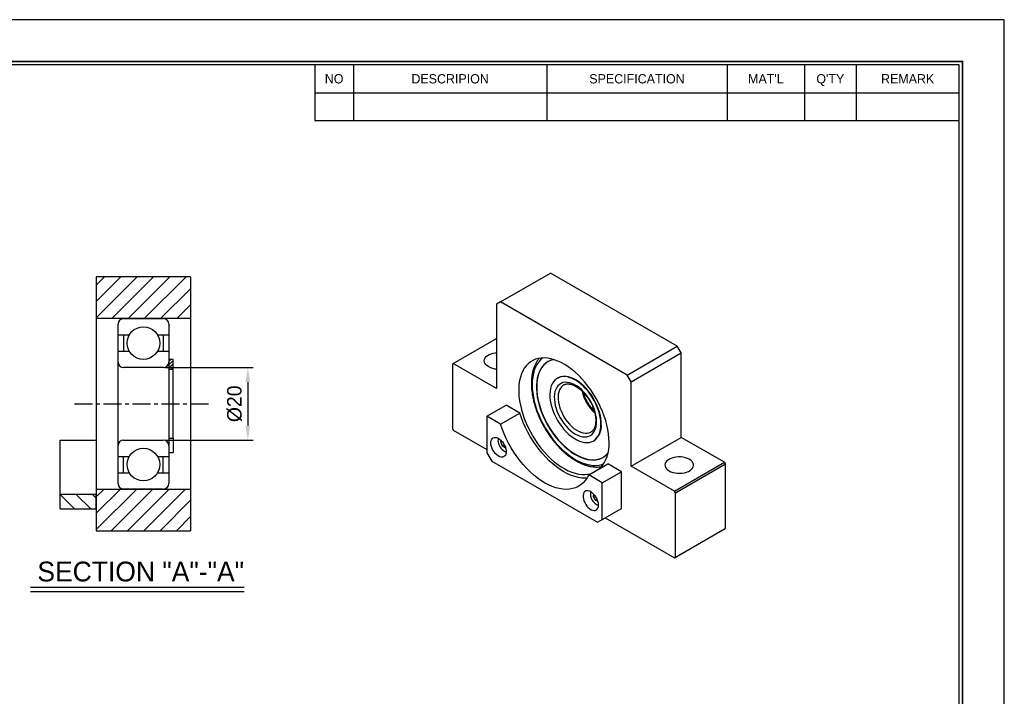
# Model space of a CAD drawing. Header units: millimetres. Extents: x 1532 to 2060, y 1208 to 1582.
# Tile 3 of 3: x 1788 to 2060, y 1395 to 1582. Entities that reach past the tile are written whole.
import ezdxf
from ezdxf.enums import TextEntityAlignment as Align

# ---------------------------------------------------------------- set-up
doc = ezdxf.new("R2010")
doc.units = ezdxf.units.MM
doc.linetypes.add('CENTER', pattern=[2, 1.25, -0.25, 0.25, -0.25])
for name, color, linetype in [('S1', 1, 'CENTER'), ('Z5', 7, 'Continuous'), ('Z7', 7, 'Continuous')]:
    doc.layers.add(name, color=color, linetype=linetype)
doc.dimstyles.new('S4', dxfattribs={"dimtxt": 4, "dimasz": 4, "dimexe": 1.5, "dimexo": 0.5, "dimgap": 1.5, "dimtad": 1, "dimdec": 3, "dimzin": 11, "dimdsep": 46, "dimtxsty": 'Standard', "dimcen": 0, "dimclrd": 5, "dimclre": 5, "dimclrt": 3, "dimadec": 0, "dimazin": 0, "dimtp": 3e-09, "dimtfac": 0.7, "dimtdec": 3, "dimtmove": 0, "dimatfit": 3, "dimfxl": 1.25, "dimtolj": 1, "dimtzin": 11, "dimarcsym": 0})

# ---------------------------------------------------------------- blocks, each defined once
blk = doc.blocks.new('란표제')
at = {"layer": 'Z7', "color": 0}
for p, q in [((297, 210), (0, 210)), ((297, 0), (297, 210))]:
    blk.add_line(p, q, dxfattribs=at)
at = {"layer": 'Z7'}
for p, q in [((190, 203), (190, 194.34)), ((196, 203), (196, 194.34)), ((226, 203), (226, 194.34)), ((254, 203), (254, 194.34)), ((266, 203), (266, 194.34)), ((274, 203), (274, 194.34)), ((190, 198.67), (290, 198.67)), ((190, 194.34), (290, 194.34))]:
    blk.add_line(p, q, dxfattribs=at)
at = {"layer": 'Z7', "const_width": 0.25}
blk.add_lwpolyline([(290.5, 6.5), (290.5, 203.5), (10, 203.5), (10, 6.5)], close=True, dxfattribs=at)
at = {"layer": 'Z7'}
blk.add_lwpolyline([(290, 7), (290, 203), (10.5, 203), (10.5, 7)], close=True, dxfattribs=at)
at = {"layer": 'Z5', "ltscale": 0.5}
for tag, p, height in [('TITLE', (237.17, 24.41), 2.5), ('도번', (251.18, 15.64), 2.5), ('SCALE', (253.78, 9.55), 1.2), ('DATE', (277.02, 9.51), 1.2)]:
    blk.add_attdef(tag, p, '', height=height, dxfattribs=at)
at = {"layer": 'Z7'}
for s, p in [('NO', (193, 200.83)), ('DESCRIPION', (211, 200.83)), ('SPECIFICATION', (240, 200.83)), ("MAT'L", (260, 200.83)), ("Q'TY", (270, 200.83)), ('REMARK', (282, 200.83))]:
    blk.add_text(s, height=1.444, dxfattribs=at).set_placement(p, align=Align.MIDDLE_CENTER)
for tag, p in [('필렛', (179.25, 10.9)), ('모따기', (179.25, 8.3))]:
    blk.add_attdef(tag, text='', height=1.15, dxfattribs=at).set_placement(p, align=Align.MIDDLE_LEFT)
blk = doc.blocks.new('*D53')
at = {"color": 5, "lineweight": -2, "ltscale": 4}
for p, q in [((1828.38, 1485.59), (1852.69, 1485.59)), ((1851.19, 1481.59), (1851.19, 1469.59)), ((1828.38, 1465.59), (1852.69, 1465.59))]:
    blk.add_line(p, q, dxfattribs=at)
at = {"color": 5}
for points in [[(1851.85, 1481.59), (1850.52, 1481.59), (1851.19, 1485.59)], [(1850.52, 1469.59), (1851.85, 1469.59), (1851.19, 1465.59)]]:
    blk.add_solid(points, dxfattribs=at)
at = {"layer": 'Defpoints', "color": 0}
for p in [(1827.88, 1485.59), (1827.88, 1465.59), (1851.19, 1465.59)]:
    blk.add_point(p, dxfattribs=at)
at = {"color": 3, "insert": (1847.54, 1475.59), "char_height": 4, "attachment_point": 5, "rotation": 90}
blk.add_mtext('\\A1;%%C20', dxfattribs=at)

msp = doc.modelspace()

# ---------------------------------------------------------------- hatches: boundary and pattern name
at = {"ltscale": 4, "transparency": 33554687}
h = msp.add_hatch(dxfattribs=at)
h.set_pattern_fill('ANSI31', color=5, style=0)
h.set_pattern_definition([(45, (24044.313, -14755.1447), (-2.24506403, 2.24506403), [])])
h.paths.add_polyline_path([(1816.8797, 1499.086), (1827.8797, 1499.086), (1835.3797, 1499.086), (1835.3797, 1510.586), (1809.3797, 1510.586), (1809.3797, 1499.086)])
h.paths.add_polyline_path([(1827.8797, 1452.086), (1816.8797, 1452.086), (1809.3797, 1452.086), (1809.3797, 1450.586), (1809.3797, 1446.586), (1809.3797, 1440.586), (1835.3797, 1440.586), (1835.3797, 1452.086)])
h = msp.add_hatch(dxfattribs=at)
h.set_pattern_fill('ANSI31', color=5, scale=0.2, angle=180, style=0)
h.set_pattern_definition([(45, (23533.8919, -14819.8766), (-0.449012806, 0.449012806), [])])
h.paths.add_polyline_path([(1829.3797, 1487.086), (1829.3797, 1487.786), (1830.5797, 1487.786), (1830.5797, 1485.086), (1829.3797, 1485.086)])
h = msp.add_hatch(dxfattribs=at)
h.set_pattern_fill('ANSI31', color=5, angle=90, style=0)
h.set_pattern_definition([(135, (24044.313, -14755.1447), (-2.24506403, -2.24506403), [])])
h.paths.add_polyline_path([(1809.3797, 1450.586), (1799.3797, 1450.586), (1799.3797, 1446.586), (1809.3797, 1446.586)])

# ---------------------------------------------------------------- linework, layer by layer
for p, q in [((1809.3797, 1510.586), (1809.3797, 1499.086)), ((1835.3797, 1510.586), (1809.3797, 1510.586)), ((1835.3797, 1510.586), (1835.3797, 1499.086)), ((1920.8651, 1503.6969), (1934.6537, 1511.6569)), ((1969.6555, 1491.4508), (1934.6537, 1511.6569)), ((1920.8651, 1503.6969), (1919.8044, 1503.0844)), ((1919.8044, 1503.0844), (1919.8044, 1479.813)), ((1955.8669, 1483.4908), (1920.8651, 1503.6969)), ((1835.3797, 1499.086), (1809.3797, 1499.086)), ((1809.3797, 1499.086), (1809.3797, 1452.086)), ((1815.3797, 1453.586), (1815.3797, 1497.586)), ((1816.8797, 1499.086), (1827.8797, 1499.086)), ((1829.3797, 1497.586), (1829.3797, 1453.586)), ((1835.3797, 1499.086), (1835.3797, 1452.086)), ((1815.3797, 1494.5858), (1818.4831, 1494.5858)), ((1816.8797, 1494.5858), (1816.8797, 1490.0862)), ((1826.2763, 1494.5858), (1829.3797, 1494.5858)), ((1827.8797, 1494.5858), (1827.8797, 1490.0862)), ((1907.872, 1486.7015), (1919.8044, 1493.5899)), ((1955.8669, 1483.4908), (1969.6555, 1491.4508)), ((1970.7161, 1489.6137), (1969.6555, 1491.4508)), ((1815.3797, 1490.0862), (1818.4831, 1490.0862)), ((1826.2763, 1490.0862), (1829.3797, 1490.0862)), ((1956.9275, 1481.6537), (1970.7161, 1489.6137)), ((1970.7161, 1466.3423), (1970.7161, 1489.6137)), ((1830.5797, 1487.786), (1829.3797, 1487.786)), ((1830.5797, 1485.086), (1830.5797, 1487.786)), ((1907.872, 1486.7015), (1907.6068, 1486.5483)), ((1907.6068, 1486.5483), (1907.6068, 1468.7886)), ((1919.8044, 1479.813), (1907.872, 1486.7015)), ((1827.8797, 1485.586), (1816.8797, 1485.586)), ((1830.5797, 1485.086), (1829.3797, 1485.086)), ((1830.5797, 1466.105), (1830.5797, 1485.086)), ((1956.9275, 1481.6537), (1955.8669, 1483.4908)), ((1936.6463, 1482.6847), (1936.5609, 1482.6354)), ((1938.3657, 1480.8191), (1938.3286, 1480.7981)), ((1956.9275, 1458.3823), (1956.9275, 1481.6537)), ((1917.1528, 1472.1587), (1922.4561, 1475.2202)), ((1926.2146, 1473.0505), (1922.4561, 1475.2202)), ((1917.1528, 1472.1587), (1917.1528, 1462.054)), ((1920.9113, 1469.989), (1917.1528, 1472.1587)), ((1920.9113, 1469.989), (1926.2146, 1473.0505)), ((1907.6068, 1468.7886), (1907.872, 1468.3293)), ((1907.872, 1468.3293), (1917.1528, 1462.9716)), ((1945.7985, 1467.7906), (1945.828, 1467.8074)), ((1799.3797, 1450.586), (1799.3797, 1465.586)), ((1799.3797, 1465.586), (1809.3797, 1465.586)), ((1816.8797, 1465.586), (1827.8797, 1465.586)), ((1829.3797, 1466.105), (1830.5797, 1466.105)), ((1830.5797, 1466.105), (1830.5797, 1462.186)), ((1921.022, 1465.2154), (1921.1827, 1465.3413)), ((1921.2026, 1465.3196), (1921.022, 1465.2154)), ((1921.3315, 1464.038), (1921.022, 1465.2154)), ((1921.8871, 1464.3587), (1921.3315, 1464.038)), ((1922.2352, 1463.3264), (1921.3315, 1464.038)), ((1946.5351, 1465.3578), (1946.6204, 1465.4071)), ((1956.9275, 1458.3823), (1970.7161, 1466.3423)), ((1982.6485, 1459.4538), (1970.7161, 1466.3423)), ((1829.3797, 1462.186), (1830.5797, 1462.186)), ((1917.1528, 1462.054), (1918.4786, 1459.7576)), ((1922.299, 1463.3764), (1922.2352, 1463.3264)), ((1815.3797, 1461.0858), (1818.4831, 1461.0858)), ((1816.8797, 1456.5862), (1816.8797, 1461.0858)), ((1826.2763, 1461.0858), (1829.3797, 1461.0858)), ((1827.8797, 1456.5862), (1827.8797, 1461.0858)), ((1918.4786, 1459.7576), (1947.6468, 1442.9192)), ((1945.2141, 1455.9593), (1950.5174, 1459.0208)), ((1954.2759, 1456.851), (1950.5174, 1459.0208)), ((1968.86, 1451.4939), (1982.6485, 1459.4538)), ((1969.1251, 1451.0346), (1982.9137, 1458.9946)), ((1982.9137, 1458.9946), (1982.6485, 1459.4538)), ((1982.9137, 1441.2348), (1982.9137, 1458.9946)), ((1815.3797, 1456.5862), (1818.4831, 1456.5862)), ((1826.2763, 1456.5862), (1829.3797, 1456.5862)), ((1948.9726, 1453.7895), (1945.2141, 1455.9593)), ((1948.9726, 1453.7895), (1954.2759, 1456.851)), ((1954.2759, 1446.7464), (1954.2759, 1456.851)), ((1968.86, 1451.4939), (1956.9275, 1458.3823)), ((1948.9726, 1443.6848), (1948.9726, 1453.7895)), ((1809.3797, 1450.586), (1799.3797, 1450.586)), ((1799.3797, 1446.586), (1799.3797, 1450.586)), ((1809.3797, 1452.086), (1835.3797, 1452.086)), ((1809.3797, 1452.086), (1809.3797, 1440.586)), ((1809.3797, 1446.586), (1809.3797, 1450.586)), ((1827.8797, 1452.086), (1816.8797, 1452.086)), ((1835.3797, 1452.086), (1835.3797, 1440.586)), ((1946.4936, 1450.0495), (1946.6517, 1450.6316)), ((1969.1251, 1451.0346), (1968.86, 1451.4939)), ((1969.1251, 1433.2748), (1969.1251, 1451.0346)), ((1946.9285, 1450.3005), (1946.4936, 1450.0495)), ((1947.1413, 1448.9234), (1946.4936, 1450.0495)), ((1947.5786, 1449.1759), (1947.1413, 1448.9234)), ((1947.7298, 1448.7636), (1947.1413, 1448.9234)), ((1799.3797, 1446.586), (1809.3797, 1446.586)), ((1947.6468, 1442.9192), (1952.9501, 1445.9807)), ((1948.9726, 1443.6848), (1954.2759, 1446.7464)), ((1952.9501, 1445.9807), (1954.2759, 1446.7464)), ((1947.6468, 1442.9192), (1948.9726, 1443.6848)), ((1949.7676, 1444.1435), (1968.86, 1433.1217)), ((1809.3797, 1440.586), (1835.3797, 1440.586)), ((1968.86, 1433.1217), (1982.6485, 1441.0817)), ((1969.1251, 1433.2748), (1982.9137, 1441.2348)), ((1982.6485, 1441.0817), (1982.9137, 1441.2348)), ((1968.86, 1433.1217), (1969.1251, 1433.2748))]:
    msp.add_line(p, q)
at = {"ltscale": 4}
for p, q in [((1829.3797, 1487.786), (1829.3797, 1462.186)), ((1791.2433, 1425.0479), (1850.1367, 1425.0479)), ((1791.2433, 1423.8311), (1850.1367, 1423.8311))]:
    msp.add_line(p, q, dxfattribs=at)
at = {"flags": 128}
for points in [[(1917.5505, 1485.8595), (1917.1302, 1486.146), (1916.7973, 1486.4685), (1916.561, 1486.8183), (1916.4275, 1487.1857), (1916.4006, 1487.5608), (1916.4811, 1487.9333), (1916.6666, 1488.2931), (1916.9522, 1488.6304), (1917.3301, 1488.9359), (1917.79, 1489.2014), (1918.3192, 1489.4195), (1918.9034, 1489.5844), (1919.5267, 1489.6915), (1919.8044, 1489.7192)], [(1950.8287, 1464.9651), (1950.7913, 1466.102), (1950.6791, 1467.2753), (1950.4928, 1468.4779), (1950.2336, 1469.7028), (1949.9031, 1470.9424), (1949.5031, 1472.1893), (1949.0362, 1473.436), (1948.5051, 1474.6751), (1947.913, 1475.899), (1947.2635, 1477.1005), (1946.5605, 1478.2722), (1945.8082, 1479.4072), (1945.0112, 1480.4985), (1944.1742, 1481.5398), (1943.3022, 1482.5246), (1942.4006, 1483.4471), (1941.4747, 1484.3017), (1940.5301, 1485.0833), (1939.5725, 1485.7871), (1938.6077, 1486.409), (1937.6413, 1486.9452), (1936.6794, 1487.3925), (1935.7276, 1487.7481), (1934.7916, 1488.0101), (1933.8772, 1488.1767), (1932.9897, 1488.2469), (1932.1346, 1488.2204), (1931.317, 1488.0973), (1930.5417, 1487.8784), (1929.8135, 1487.5649), (1929.1368, 1487.1588), (1928.5155, 1486.6625), (1927.9535, 1486.079), (1927.4541, 1485.4117), (1927.0203, 1484.6648), (1926.6548, 1483.8426), (1926.3597, 1482.9502), (1926.1368, 1481.9929), (1925.9875, 1480.9764), (1925.9126, 1479.9069), (1925.9126, 1478.7908), (1925.9875, 1477.6349), (1926.1368, 1476.446), (1926.3597, 1475.2313), (1926.6548, 1473.9982), (1927.0203, 1472.754), (1927.4541, 1471.5063), (1927.9535, 1470.2624), (1928.5155, 1469.03), (1929.1368, 1467.8164), (1929.8135, 1466.6289), (1930.5417, 1465.4747), (1931.317, 1464.3607), (1932.1346, 1463.2936), (1932.9897, 1462.2798), (1933.8772, 1461.3254), (1934.7916, 1460.4362), (1935.7276, 1459.6175), (1936.6794, 1458.8742), (1937.6413, 1458.2108), (1938.6077, 1457.6314), (1939.5725, 1457.1392), (1940.5301, 1456.7375), (1941.4747, 1456.4284), (1942.4006, 1456.214), (1943.3022, 1456.0955), (1944.1742, 1456.0736), (1945.0112, 1456.1485), (1945.8082, 1456.3196), (1945.8681, 1456.3368)], [(1932.5564, 1488.2457), (1932.5442, 1488.2366), (1931.9505, 1487.7247), (1931.4175, 1487.1259), (1930.9486, 1486.4442), (1930.5467, 1485.6838), (1930.2143, 1484.8495), (1929.9536, 1483.9465), (1929.7662, 1482.9807), (1929.6533, 1481.958), (1929.6155, 1480.8851)], [(1935.5933, 1487.7912), (1935.4038, 1487.7519), (1934.6856, 1487.537), (1934.0156, 1487.2272), (1933.3984, 1486.8245), (1932.8383, 1486.3318), (1932.3394, 1485.7526), (1931.905, 1485.091), (1931.5383, 1484.3515), (1931.2417, 1483.5395), (1931.0175, 1482.6604), (1930.8672, 1481.7206), (1930.7917, 1480.7267), (1930.7917, 1479.6855), (1930.8672, 1478.6044), (1931.0175, 1477.491), (1931.2417, 1476.3531), (1931.5383, 1475.1986), (1931.905, 1474.0357), (1932.3394, 1472.8726), (1932.8383, 1471.7173), (1933.3984, 1470.578), (1934.0156, 1469.4627), (1934.6856, 1468.3792), (1935.4038, 1467.3352), (1936.1651, 1466.3378), (1936.9641, 1465.3941), (1937.7953, 1464.5108), (1938.6529, 1463.694), (1939.5307, 1462.9495), (1940.4226, 1462.2825), (1941.3225, 1461.6977), (1942.2239, 1461.1991), (1943.1206, 1460.7902), (1944.0063, 1460.4741), (1944.8747, 1460.2527), (1945.7198, 1460.1278), (1946.5357, 1460.1001), (1947.3165, 1460.17), (1948.0569, 1460.3368), (1948.7516, 1460.5994), (1949.3958, 1460.956), (1949.985, 1461.404), (1950.5149, 1461.9404), (1950.5159, 1461.9416)], [(1933.9789, 1487.2066), (1933.7855, 1487.0865), (1933.1963, 1486.6385), (1932.6664, 1486.1021), (1932.1993, 1485.4811), (1931.7984, 1484.78), (1931.4665, 1484.0035), (1931.2059, 1483.1572), (1931.0184, 1482.247), (1930.9054, 1481.2793), (1930.8676, 1480.2608)], [(1941.548, 1482.1416), (1940.8227, 1482.5171), (1940.1052, 1482.8023), (1939.4029, 1482.9941), (1938.7234, 1483.0906), (1938.0738, 1483.0907), (1937.4611, 1482.9943), (1936.8917, 1482.8026), (1936.3716, 1482.5175), (1935.9064, 1482.1422), (1935.501, 1481.6804), (1935.1597, 1481.1373), (1934.8861, 1480.5184), (1934.6831, 1479.8304), (1934.553, 1479.0805), (1934.4969, 1478.2768), (1934.5156, 1477.4277), (1934.6089, 1476.5422), (1934.7757, 1475.6298), (1935.0142, 1474.7), (1935.3221, 1473.7628), (1935.6959, 1472.828), (1936.1318, 1471.9057), (1936.6251, 1471.0055), (1937.1706, 1470.137), (1937.7624, 1469.3094), (1938.3944, 1468.5315), (1939.0599, 1467.8116), (1939.7517, 1467.1572), (1940.4625, 1466.5753), (1941.1849, 1466.072), (1941.9111, 1465.6528), (1942.6334, 1465.322), (1943.3443, 1465.0832), (1944.0361, 1464.9389), (1944.7015, 1464.8905), (1945.3335, 1464.9387), (1945.9254, 1465.0829), (1946.4708, 1465.3216), (1946.9641, 1465.6523), (1947.4, 1466.0714), (1947.7738, 1466.5745), (1948.0817, 1467.1563), (1948.3203, 1467.8106), (1948.4871, 1468.5305), (1948.5803, 1469.3083), (1948.599, 1470.1358), (1948.543, 1471.0043), (1948.4128, 1471.9044), (1948.2098, 1472.8268), (1947.9362, 1473.7615), (1947.5949, 1474.6988), (1947.1895, 1475.6285), (1946.7243, 1476.541), (1946.2043, 1477.4265), (1945.6348, 1478.2757), (1945.0221, 1479.0795), (1944.3725, 1479.8294), (1943.693, 1480.5175), (1942.9907, 1481.1365), (1942.2732, 1481.6798), (1941.548, 1482.1416)], [(1948.6867, 1469.9741), (1948.6494, 1470.8331), (1948.5376, 1471.7262), (1948.3527, 1472.6439), (1948.0965, 1473.5765), (1947.7718, 1474.514), (1947.3821, 1475.4466), (1946.9314, 1476.3644), (1946.4245, 1477.2575), (1945.8669, 1478.1166), (1945.2644, 1478.9326), (1944.6234, 1479.6967), (1943.9507, 1480.401), (1943.2534, 1481.0379), (1942.539, 1481.6007), (1941.815, 1482.0834), (1941.089, 1482.4808), (1940.3688, 1482.7889), (1939.662, 1483.0043), (1938.9761, 1483.1248), (1938.3184, 1483.149), (1937.6958, 1483.0767), (1937.115, 1482.9087), (1936.6463, 1482.6847)], [(1929.6155, 1480.8851), (1929.6533, 1479.7685), (1929.7662, 1478.6155), (1929.9536, 1477.4333), (1930.2143, 1476.2293), (1930.5467, 1475.0113), (1930.9486, 1473.7868), (1931.4175, 1472.5636), (1931.9505, 1471.3495), (1932.5442, 1470.1522), (1933.1948, 1468.9791), (1933.8982, 1467.8378), (1934.6499, 1466.7354), (1935.4453, 1465.6789), (1936.2793, 1464.675), (1937.1465, 1463.73), (1938.0416, 1462.85), (1938.9589, 1462.0404), (1939.8925, 1461.3064), (1940.8366, 1460.6526), (1941.7852, 1460.0833), (1942.7323, 1459.6018), (1943.6719, 1459.2114), (1944.5981, 1458.9145), (1945.505, 1458.7129), (1946.3869, 1458.6079), (1947.2381, 1458.6002), (1948.0535, 1458.6899), (1948.8276, 1458.8763), (1949.3909, 1459.0844)], [(1930.8676, 1480.2608), (1930.9054, 1479.1987), (1931.0184, 1478.1005), (1931.2059, 1476.9739), (1931.4665, 1475.8267), (1931.7984, 1474.667), (1932.1993, 1473.503), (1932.6664, 1472.3428), (1933.1963, 1471.1945), (1933.7855, 1470.0662), (1934.4297, 1468.9658), (1935.1244, 1467.9011), (1935.8648, 1466.8795), (1936.6456, 1465.9081), (1937.4615, 1464.9938), (1938.3066, 1464.143), (1939.175, 1463.3617), (1940.0607, 1462.6553), (1940.9574, 1462.0288), (1941.8588, 1461.4866), (1942.7587, 1461.0325), (1943.6506, 1460.6697), (1944.5285, 1460.4007), (1945.386, 1460.2274), (1946.2172, 1460.1511), (1947.0162, 1460.1722), (1947.7775, 1460.2906), (1948.4957, 1460.5055), (1949.1657, 1460.8154), (1949.2024, 1460.8359)], [(1941.548, 1467.2601), (1942.2129, 1466.9202), (1942.8693, 1466.6724), (1943.5084, 1466.5202), (1944.1219, 1466.4654), (1944.7019, 1466.5088), (1945.2407, 1466.6499), (1945.7314, 1466.8866), (1946.1676, 1467.2161), (1946.5436, 1467.634), (1946.8544, 1468.1348), (1947.0961, 1468.7121), (1947.2654, 1469.3582), (1947.3602, 1470.0648), (1947.3792, 1470.8227), (1947.3222, 1471.6219), (1947.1899, 1472.4521), (1946.9841, 1473.3024), (1946.7074, 1474.1618), (1946.3635, 1475.019), (1945.9567, 1475.8629), (1945.4925, 1476.6825), (1944.9769, 1477.467), (1944.4166, 1478.2064), (1943.8188, 1478.8908), (1943.1915, 1479.5114), (1942.5427, 1480.0601), (1941.881, 1480.5298), (1941.2149, 1480.9143), (1940.5532, 1481.2087), (1939.9044, 1481.409), (1939.2771, 1481.5127), (1938.6794, 1481.5184), (1938.119, 1481.426), (1937.6034, 1481.2368), (1937.1392, 1480.9532), (1936.7325, 1480.5789), (1936.3885, 1480.1188), (1936.1118, 1479.5789), (1935.906, 1478.9662), (1935.7737, 1478.2887), (1935.7167, 1477.5553), (1935.7357, 1476.7755), (1935.8305, 1475.9594), (1935.9998, 1475.1178), (1936.2415, 1474.2615), (1936.5523, 1473.4018), (1936.9283, 1472.5499), (1937.3645, 1471.7168), (1937.8552, 1470.9134), (1938.3941, 1470.1502), (1938.974, 1469.4372), (1939.5876, 1468.7836), (1940.2267, 1468.198), (1940.883, 1467.6879), (1941.548, 1467.2601)], [(1938.3286, 1480.7981), (1938.1653, 1480.6953), (1937.7694, 1480.3604), (1937.434, 1479.9405), (1937.1638, 1479.4414), (1936.9625, 1478.8702), (1936.8331, 1478.2349), (1936.7773, 1477.5444), (1936.7959, 1476.8084), (1936.8887, 1476.0372), (1937.0543, 1475.2417), (1937.2905, 1474.433), (1937.5938, 1473.6224), (1937.9602, 1472.8214), (1938.3843, 1472.0412), (1938.8602, 1471.2928), (1939.3814, 1470.5866), (1939.9404, 1469.9325), (1940.5294, 1469.3399), (1941.1402, 1468.8168), (1941.7641, 1468.3708), (1942.3925, 1468.0081), (1943.0164, 1467.7337), (1943.6272, 1467.5516), (1944.2162, 1467.4642), (1944.7752, 1467.4728), (1945.2963, 1467.5773), (1945.7723, 1467.7762), (1945.7985, 1467.7906)], [(1944.7058, 1455.0535), (1944.296, 1455.043), (1943.3628, 1455.0939), (1942.3997, 1455.2467), (1941.4125, 1455.5005), (1940.4072, 1455.8537), (1939.3896, 1456.3043), (1938.366, 1456.8496), (1937.3423, 1457.4862), (1936.3248, 1458.2104), (1935.3194, 1459.018), (1934.3323, 1459.9039), (1933.3692, 1460.8631), (1932.436, 1461.8897), (1931.5381, 1462.9776), (1930.681, 1464.1203), (1929.8698, 1465.311), (1929.1093, 1466.5426), (1928.4041, 1467.8077), (1927.7584, 1469.0988), (1927.1759, 1470.4082), (1926.6603, 1471.7281), (1926.2146, 1473.0505)], [(1945.2141, 1455.9593), (1944.7683, 1455.1515), (1944.2527, 1454.4269), (1943.6703, 1453.79), (1943.0246, 1453.2445), (1942.3193, 1452.7935), (1941.5589, 1452.44), (1940.7476, 1452.1859), (1939.8906, 1452.0327), (1938.9927, 1451.9815), (1938.0595, 1452.0324), (1937.0964, 1452.1852), (1936.1092, 1452.439), (1935.1039, 1452.7922), (1934.0863, 1453.2428), (1933.0627, 1453.788), (1932.039, 1454.4247), (1931.0215, 1455.1489), (1930.0161, 1455.9564), (1929.029, 1456.8424), (1928.0659, 1457.8015), (1927.1326, 1458.8281), (1926.2348, 1459.916), (1925.3777, 1461.0587), (1924.5665, 1462.2495), (1923.806, 1463.4811), (1923.1008, 1464.7462), (1922.4551, 1466.0373), (1921.8726, 1467.3467), (1921.357, 1468.6665), (1920.9113, 1469.989)], [(1918.2134, 1464.8099), (1918.2518, 1465.2514), (1918.3654, 1465.6326), (1918.5502, 1465.9399), (1918.7995, 1466.162), (1919.1043, 1466.2911), (1919.4535, 1466.3223), (1919.8346, 1466.2546), (1920.2338, 1466.0904), (1920.6367, 1465.8357), (1921.0286, 1465.4997), (1921.3954, 1465.0944), (1921.7239, 1464.6347), (1922.0022, 1464.137), (1922.2203, 1463.6193), (1922.3702, 1463.1004), (1922.4465, 1462.5991), (1922.4465, 1462.1334), (1922.3702, 1461.7202), (1922.2203, 1461.3744), (1922.0022, 1461.1085), (1921.7239, 1460.9321), (1921.3954, 1460.8516), (1921.0286, 1460.8699), (1920.6367, 1460.9863), (1920.2338, 1461.1967), (1919.8346, 1461.4935), (1919.4535, 1461.8658), (1919.1043, 1462.3003), (1918.7995, 1462.7812), (1918.5502, 1463.2912), (1918.3654, 1463.8118), (1918.2518, 1464.3242), (1918.2134, 1464.8099)], [(1967.4016, 1457.0812), (1967.8978, 1456.8385), (1968.4565, 1456.6464), (1969.0623, 1456.5099), (1969.6987, 1456.4328), (1970.3485, 1456.4173), (1970.9938, 1456.4638), (1971.6171, 1456.5709), (1972.2013, 1456.7358), (1972.7306, 1456.9539), (1973.1904, 1457.2194), (1973.5683, 1457.5249), (1973.8539, 1457.8622), (1974.0395, 1458.222), (1974.1199, 1458.5945), (1974.093, 1458.9696), (1973.9596, 1459.3371), (1973.7232, 1459.6868), (1973.3903, 1460.0093), (1972.97, 1460.2958), (1972.4738, 1460.5384), (1971.9151, 1460.7306), (1971.3093, 1460.867), (1970.6728, 1460.9441), (1970.0231, 1460.9596), (1969.3778, 1460.9132), (1968.7545, 1460.806), (1968.1702, 1460.6412), (1967.641, 1460.423), (1967.1811, 1460.1575), (1966.8033, 1459.852), (1966.5176, 1459.5147), (1966.3321, 1459.1549), (1966.2517, 1458.7824), (1966.2785, 1458.4073), (1966.412, 1458.0399), (1966.6484, 1457.6901), (1966.9813, 1457.3676), (1967.4016, 1457.0812)], [(1947.9119, 1447.6654), (1947.8736, 1448.1511), (1947.76, 1448.6635), (1947.5752, 1449.1841), (1947.3259, 1449.6941), (1947.0211, 1450.175), (1946.6718, 1450.6095), (1946.2907, 1450.9818), (1945.8915, 1451.2785), (1945.4887, 1451.4889), (1945.0968, 1451.6054), (1944.7299, 1451.6237), (1944.4014, 1451.5432), (1944.1231, 1451.3668), (1943.9051, 1451.1009), (1943.7552, 1450.7551), (1943.6789, 1450.3419), (1943.6789, 1449.8762), (1943.7552, 1449.3748), (1943.9051, 1448.856), (1944.1231, 1448.3383), (1944.4014, 1447.8406), (1944.7299, 1447.3808), (1945.0968, 1446.9756), (1945.4887, 1446.6396), (1945.8915, 1446.3849), (1946.2907, 1446.2207), (1946.6718, 1446.153), (1947.0211, 1446.1842), (1947.3259, 1446.3132), (1947.5752, 1446.5354), (1947.76, 1446.8426), (1947.8736, 1447.2239), (1947.9119, 1447.6654)]]:
    msp.add_lwpolyline(points, dxfattribs=at)
for centre in [(1822.3797, 1492.336), (1822.3797, 1458.836)]:
    msp.add_circle(centre, 4.4996)
for centre, radius, start, end in [((1816.8797, 1497.586), 1.5, 90, 180), ((1827.8797, 1497.586), 1.5, 0, 90), ((1816.8797, 1487.086), 1.5, 180, 270), ((1827.8797, 1487.086), 1.5, 270, 0), ((1920.1346, 1490.6284), 5.4239, 241.548155, 266.51016), ((1955.3934, 1481.9897), 12.362, 193.534171, 226.552662), ((1943.7356, 1469.4632), 4.9774, 305.42113, 5.891051), ((1816.8797, 1464.086), 1.5, 90, 180), ((1827.8797, 1464.086), 1.5, 0, 90), ((1922.4239, 1465.4505), 2.236, 163.955385, 197.673471), ((1923.5818, 1465.4561), 3.3589, 191.758248, 250.402404), ((1941.0961, 1464.3092), 9.7547, 317.748609, 3.855366), ((1816.8797, 1453.586), 1.5, 180, 270), ((1827.8797, 1453.586), 1.5, 270, 0), ((1949.0119, 1450.7496), 3.3398, 169.239291, 250.755333)]:
    msp.add_arc(centre, radius, start, end)
for points, knots in [([(1931.5607, 1488.1279), (1931.5058, 1488.0679), (1931.2703, 1487.8108), (1930.9141, 1487.2832), (1930.4953, 1486.5474), (1930.1438, 1485.7392), (1929.856, 1484.8694), (1929.6356, 1483.9408), (1929.4836, 1482.9595), (1929.4094, 1482.0375), (1929.3916, 1481.2513), (1929.4052, 1480.4485), (1929.4653, 1479.5122), (1929.6051, 1478.3743), (1929.8122, 1477.2155), (1930.0852, 1476.0419), (1930.4225, 1474.8596), (1930.822, 1473.6749), (1931.2814, 1472.4938), (1931.7983, 1471.3227), (1932.3697, 1470.1675), (1932.9926, 1469.0344), (1933.6638, 1467.9294), (1934.3796, 1466.8581), (1935.1364, 1465.8263), (1935.9303, 1464.8395), (1936.7573, 1463.903), (1937.613, 1463.0216), (1938.4934, 1462.2002), (1939.3938, 1461.4434), (1940.31, 1460.7552), (1941.2374, 1460.1397), (1942.1714, 1459.6005), (1943.1073, 1459.1411), (1944.0401, 1458.7647), (1944.9648, 1458.4738), (1945.8758, 1458.2713), (1946.7681, 1458.157), (1947.6333, 1458.139), (1948.3116, 1458.1807), (1948.6877, 1458.2608), (1948.797, 1458.284)], [0, 0, 0, 0, 0.00799322, 0.03429274, 0.0607827, 0.08747228, 0.11434253, 0.14135703, 0.16847353, 0.19565281, 0.21443827, 0.22882751, 0.25604539, 0.28325037, 0.31043848, 0.33760761, 0.36475803, 0.39189146, 0.41901054, 0.44611841, 0.47321852, 0.50031448, 0.52740996, 0.55450807, 0.58161199, 0.60872551, 0.63585237, 0.66299626, 0.69016058, 0.71734831, 0.74456151, 0.77180078, 0.79906427, 0.82634636, 0.85363342, 0.88090098, 0.90811747, 0.93524173, 0.9622268, 0.98902866, 1, 1, 1, 1]), ([(1938.3638, 1480.8053), (1938.4186, 1480.8385), (1938.5975, 1480.9469), (1938.9481, 1481.0447), (1939.4147, 1481.0984), (1939.918, 1481.0638), (1940.4459, 1480.9494), (1940.9843, 1480.7582), (1941.4075, 1480.5569), (1941.645, 1480.4227), (1941.7033, 1480.3897)], [0, 0, 0, 0, 0.07097415, 0.23163643, 0.38748051, 0.53657838, 0.68111062, 0.82332745, 0.95657572, 1, 1, 1, 1]), ([(1941.7033, 1480.3897), (1941.8026, 1480.3304), (1942.0923, 1480.1575), (1942.5761, 1479.8141), (1943.1467, 1479.3395), (1943.7052, 1478.799), (1944.2435, 1478.2003), (1944.7543, 1477.5505), (1945.2303, 1476.8579), (1945.6651, 1476.1314), (1946.0529, 1475.3806), (1946.3885, 1474.6157), (1946.6678, 1473.8469), (1946.8875, 1473.0846), (1947.0453, 1472.3395), (1947.1402, 1471.6216), (1947.1722, 1470.941), (1947.1427, 1470.3067), (1947.0544, 1469.7272), (1946.9113, 1469.2092), (1946.7176, 1468.758), (1946.4787, 1468.3734), (1946.1908, 1468.0632), (1945.9659, 1467.8727), (1945.8205, 1467.8075), (1945.8013, 1467.7989)], [0, 0, 0, 0, 0.02384047, 0.06953421, 0.11534349, 0.16126949, 0.20730791, 0.25343983, 0.29963946, 0.34587805, 0.39212562, 0.43834412, 0.48450026, 0.53056362, 0.57650541, 0.62230148, 0.66793863, 0.71342624, 0.75881701, 0.80420729, 0.84979025, 0.89594711, 0.94327639, 0.99250026, 1, 1, 1, 1]), ([(1946.732, 1473.5909), (1946.6499, 1473.676), (1946.3843, 1473.951), (1945.9609, 1474.474), (1945.4696, 1475.1486), (1945.0185, 1475.8638), (1944.6113, 1476.6062), (1944.2566, 1477.3667), (1943.9763, 1478.0678), (1943.8421, 1478.5096), (1943.7854, 1478.6964)], [0, 0, 0, 0, 0.06224446, 0.20125287, 0.34049706, 0.47989289, 0.61935103, 0.75876897, 0.89803472, 1, 1, 1, 1])]:
    msp.add_open_spline(points, degree=3, knots=knots)
at = {"layer": 'S1', "ltscale": 4}
msp.add_line((1803.3797, 1475.586), (1841.3797, 1475.586), dxfattribs=at)

# ---------------------------------------------------------------- block references
at = {"ltscale": 5, "xscale": 1.777524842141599, "yscale": 1.777524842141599, "zscale": 1.777524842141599}
msp.add_blockref('란표제', (1531.9315, 1208.2678), dxfattribs=at)

# ---------------------------------------------------------------- texts
at = {"color": 3, "ltscale": 0.5, "insert": (1850.1475, 1426.5203), "char_height": 5.46, "attachment_point": 9}
msp.add_mtext('\\A1;SECTION "A"-"A"', dxfattribs=at)

# ---------------------------------------------------------------- dimensions: what is measured, and where the dimension line sits
at = {"ltscale": 4}
dim = msp.add_linear_dim(base=(1851.1879, 1465.586), p1=(1827.8797, 1485.586), p2=(1827.8797, 1465.586), angle=90, text='%%C<>', dimstyle='S4', dxfattribs=at)
dim.commit()
dim.dimension.update_dxf_attribs({"geometry": '*D53', "text_midpoint": (1847.5361, 1475.586)})

doc.saveas('drawing.dxf')
